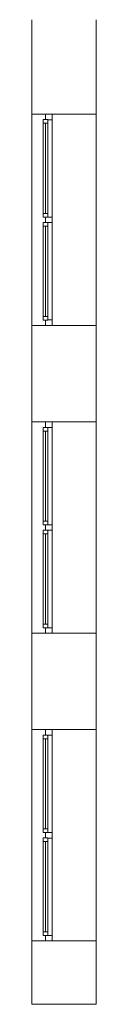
# Model space of a CAD drawing. Header units: millimetres. Extents: x -13540 to 53600, y -21460 to 10383.
# Tile 1 of 20: x -11600 to -10900, y -21460 to -10741. Entities that reach past the tile are written whole.
import ezdxf

# ---------------------------------------------------------------- set-up
doc = ezdxf.new("R2010")
doc.units = ezdxf.units.MM
doc.header["$MEASUREMENT"] = 0
doc.layers.add('02_Zdi VNĚJŠÍ - nosné.obálka', color=7, linetype='Continuous')
doc.layers.add('Otvory – Okna', color=7, linetype='Continuous')

msp = doc.modelspace()

# ---------------------------------------------------------------- linework, layer by layer
at = {"layer": '02_Zdi VNĚJŠÍ - nosné.obálka', "color": 251, "linetype": 'Continuous', "lineweight": 0}
for p, q in [((-11600, -11770), (-11450, -11770)), ((-11450, -11770), (-11380, -11770)), ((-11380, -11770), (-10900, -11770)), ((-11600, -14070), (-11450, -14070)), ((-11450, -14070), (-11380, -14070)), ((-11380, -14070), (-10900, -14070)), ((-11600, -15120), (-11450, -15120)), ((-11450, -15120), (-11380, -15120)), ((-11380, -15120), (-10900, -15120)), ((-11600, -17420), (-11450, -17420)), ((-11450, -17420), (-11380, -17420)), ((-11380, -17420), (-10900, -17420)), ((-11600, -18470), (-11450, -18470)), ((-11450, -18470), (-11380, -18470)), ((-11380, -18470), (-10900, -18470)), ((-11600, -20770), (-11450, -20770)), ((-11450, -20770), (-11380, -20770)), ((-11380, -20770), (-10900, -20770))]:
    msp.add_line(p, q, dxfattribs=at)
at = {"layer": '02_Zdi VNĚJŠÍ - nosné.obálka', "color": 251, "linetype": 'Continuous', "lineweight": 0, "flags": 128}
for points in [[(-11600, -10741), (-11600, -11770)], [(-10900, -11770), (-10900, -10741)], [(-11600, -14070), (-11600, -15120)], [(-10900, -15120), (-10900, -14070)], [(-11600, -17420), (-11600, -18470)], [(-10900, -18470), (-10900, -17420)], [(-11600, -20770), (-11600, -21460)], [(-10900, -21460), (-10900, -20770)], [(-11600, -21460), (-10900, -21460)]]:
    msp.add_lwpolyline(points, dxfattribs=at)
at = {"layer": 'Otvory – Okna', "color": 251, "linetype": 'Continuous', "lineweight": 0}
for p, q in [((-11600, -11770), (-11600, -14070)), ((-11600, -11770), (-11450, -11770)), ((-11450, -11770), (-11450, -11829)), ((-11450, -11770), (-11380, -11770)), ((-11450, -11770), (-11380, -11770)), ((-11380, -11830), (-11380, -11770)), ((-11380, -11770), (-10900, -11770)), ((-10900, -11770), (-10900, -14070)), ((-11475, -11829), (-11475, -11869)), ((-11425, -11829), (-11475, -11829)), ((-11475, -11869), (-11475, -12851)), ((-11475, -11869), (-11425, -11869)), ((-11475, -11869), (-11475, -12851)), ((-11450, -11829), (-11425, -11829)), ((-11450, -11869), (-11450, -12851)), ((-11425, -11829), (-11425, -11830)), ((-11425, -11869), (-11425, -11829)), ((-11425, -11830), (-11380, -11830)), ((-11425, -12851), (-11425, -11869)), ((-11380, -12890), (-11380, -11830)), ((-11425, -12851), (-11475, -12851)), ((-11475, -12851), (-11475, -12891)), ((-11425, -12891), (-11425, -12851)), ((-11475, -12891), (-11425, -12891)), ((-11475, -12949), (-11475, -12989)), ((-11425, -12949), (-11475, -12949)), ((-11425, -12891), (-11450, -12891)), ((-11450, -12891), (-11450, -12920)), ((-11450, -12920), (-11450, -12949)), ((-11450, -12949), (-11425, -12949)), ((-11380, -12890), (-11425, -12890)), ((-11425, -12890), (-11425, -12891)), ((-11425, -12949), (-11425, -12950)), ((-11425, -12989), (-11425, -12949)), ((-11425, -12950), (-11380, -12950)), ((-11380, -12920), (-11380, -12890)), ((-11380, -12950), (-11380, -12920)), ((-11380, -14010), (-11380, -12950)), ((-11475, -12989), (-11475, -13971)), ((-11475, -12989), (-11425, -12989)), ((-11475, -12989), (-11475, -13971)), ((-11450, -12989), (-11450, -13971)), ((-11425, -13971), (-11425, -12989)), ((-11425, -13971), (-11475, -13971)), ((-11475, -13971), (-11475, -14011)), ((-11475, -14011), (-11425, -14011)), ((-11425, -14011), (-11450, -14011)), ((-11450, -14011), (-11450, -14070)), ((-11425, -14011), (-11425, -13971)), ((-11380, -14010), (-11425, -14010)), ((-11425, -14010), (-11425, -14011)), ((-11380, -14070), (-11380, -14010)), ((-11600, -14070), (-11450, -14070)), ((-11450, -14070), (-11380, -14070)), ((-11450, -14070), (-11380, -14070)), ((-11380, -14070), (-10900, -14070)), ((-11600, -15120), (-11600, -17420)), ((-11600, -15120), (-11450, -15120)), ((-11475, -15179), (-11475, -15219)), ((-11425, -15179), (-11475, -15179)), ((-11475, -15219), (-11475, -16201)), ((-11475, -15219), (-11425, -15219)), ((-11475, -15219), (-11475, -16201)), ((-11450, -15120), (-11450, -15179)), ((-11450, -15120), (-11380, -15120)), ((-11450, -15120), (-11380, -15120)), ((-11450, -15179), (-11425, -15179)), ((-11450, -15219), (-11450, -16201)), ((-11425, -15179), (-11425, -15180)), ((-11425, -15219), (-11425, -15179)), ((-11425, -15180), (-11380, -15180)), ((-11425, -16201), (-11425, -15219)), ((-11380, -15180), (-11380, -15120)), ((-11380, -15120), (-10900, -15120)), ((-11380, -16240), (-11380, -15180)), ((-10900, -15120), (-10900, -17420)), ((-11425, -16201), (-11475, -16201)), ((-11475, -16201), (-11475, -16241)), ((-11475, -16241), (-11425, -16241)), ((-11425, -16241), (-11450, -16241)), ((-11450, -16241), (-11450, -16270)), ((-11450, -16270), (-11450, -16299)), ((-11425, -16241), (-11425, -16201)), ((-11380, -16240), (-11425, -16240)), ((-11425, -16240), (-11425, -16241)), ((-11380, -16270), (-11380, -16240)), ((-11380, -16300), (-11380, -16270)), ((-11475, -16299), (-11475, -16339)), ((-11425, -16299), (-11475, -16299)), ((-11475, -16339), (-11475, -17321)), ((-11475, -16339), (-11425, -16339)), ((-11475, -16339), (-11475, -17321)), ((-11450, -16299), (-11425, -16299)), ((-11450, -16339), (-11450, -17321)), ((-11425, -16299), (-11425, -16300)), ((-11425, -16339), (-11425, -16299)), ((-11425, -16300), (-11380, -16300)), ((-11425, -17321), (-11425, -16339)), ((-11380, -17360), (-11380, -16300)), ((-11425, -17321), (-11475, -17321)), ((-11475, -17321), (-11475, -17361)), ((-11475, -17361), (-11425, -17361)), ((-11425, -17361), (-11450, -17361)), ((-11450, -17361), (-11450, -17420)), ((-11425, -17361), (-11425, -17321)), ((-11380, -17360), (-11425, -17360)), ((-11425, -17360), (-11425, -17361)), ((-11380, -17420), (-11380, -17360)), ((-11600, -17420), (-11450, -17420)), ((-11450, -17420), (-11380, -17420)), ((-11450, -17420), (-11380, -17420)), ((-11380, -17420), (-10900, -17420)), ((-11600, -18470), (-11600, -20770)), ((-11600, -18470), (-11450, -18470)), ((-11475, -18529), (-11475, -18569)), ((-11425, -18529), (-11475, -18529)), ((-11450, -18470), (-11450, -18529)), ((-11450, -18470), (-11380, -18470)), ((-11450, -18470), (-11380, -18470)), ((-11450, -18529), (-11425, -18529)), ((-11425, -18529), (-11425, -18530)), ((-11425, -18569), (-11425, -18529)), ((-11425, -18530), (-11380, -18530)), ((-11380, -18530), (-11380, -18470)), ((-11380, -18470), (-10900, -18470)), ((-11380, -19590), (-11380, -18530)), ((-10900, -18470), (-10900, -20770)), ((-11475, -18569), (-11475, -19551)), ((-11475, -18569), (-11425, -18569)), ((-11475, -18569), (-11475, -19551)), ((-11450, -18569), (-11450, -19551)), ((-11425, -19551), (-11425, -18569)), ((-11425, -19551), (-11475, -19551)), ((-11475, -19551), (-11475, -19591)), ((-11475, -19591), (-11425, -19591)), ((-11425, -19591), (-11450, -19591)), ((-11450, -19591), (-11450, -19620)), ((-11425, -19591), (-11425, -19551)), ((-11380, -19590), (-11425, -19590)), ((-11425, -19590), (-11425, -19591)), ((-11380, -19620), (-11380, -19590)), ((-11475, -19649), (-11475, -19689)), ((-11425, -19649), (-11475, -19649)), ((-11475, -19689), (-11475, -20671)), ((-11475, -19689), (-11425, -19689)), ((-11475, -19689), (-11475, -20671)), ((-11450, -19620), (-11450, -19649)), ((-11450, -19649), (-11425, -19649)), ((-11450, -19689), (-11450, -20671)), ((-11425, -19649), (-11425, -19650)), ((-11425, -19689), (-11425, -19649)), ((-11425, -19650), (-11380, -19650)), ((-11425, -20671), (-11425, -19689)), ((-11380, -19650), (-11380, -19620)), ((-11380, -20710), (-11380, -19650)), ((-11425, -20671), (-11475, -20671)), ((-11475, -20671), (-11475, -20711)), ((-11425, -20711), (-11425, -20671)), ((-11600, -20770), (-11450, -20770)), ((-11475, -20711), (-11425, -20711)), ((-11425, -20711), (-11450, -20711)), ((-11450, -20711), (-11450, -20770)), ((-11450, -20770), (-11380, -20770)), ((-11450, -20770), (-11380, -20770)), ((-11380, -20710), (-11425, -20710)), ((-11425, -20710), (-11425, -20711)), ((-11380, -20770), (-11380, -20710)), ((-11380, -20770), (-10900, -20770))]:
    msp.add_line(p, q, dxfattribs=at)

doc.saveas('drawing.dxf')
